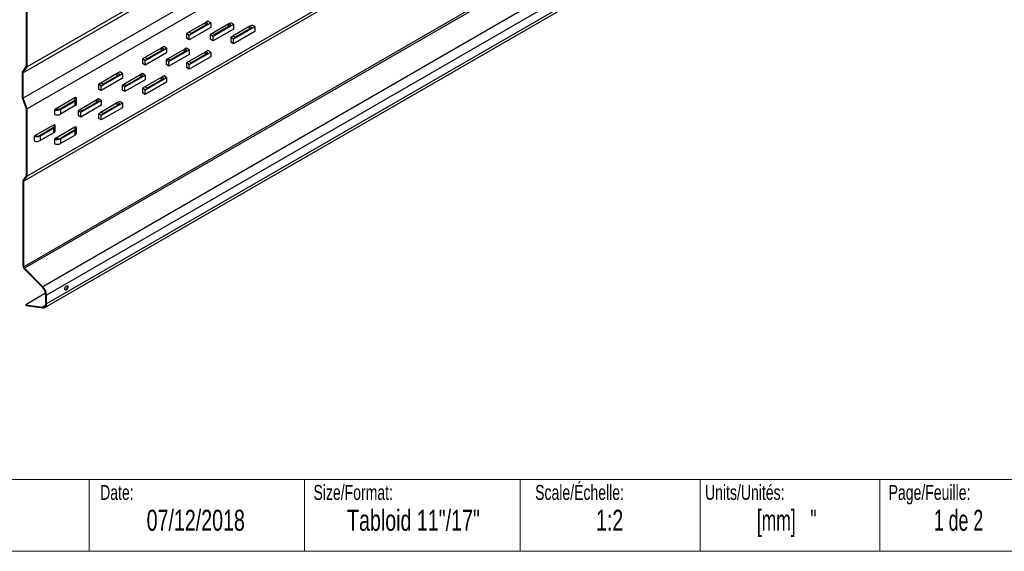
# Model space of a CAD drawing. Header units: inches. Extents: x 0.5 to 17.5, y 0.4 to 10.7.
# Tile 2 of 10: x 7.1 to 14, y 0.5 to 4.2. Entities that reach past the tile are written whole.
import ezdxf

# ---------------------------------------------------------------- set-up
doc = ezdxf.new("R2010")
doc.units = ezdxf.units.IN
doc.header["$MEASUREMENT"] = 0
doc.styles.add('SLDTEXTSTYLE0', font='TXT', dxfattribs={"width": 0.7})
doc.styles.add('SLDTEXTSTYLE1', font='TXT', dxfattribs={"width": 0.633333})
doc.styles.add('SLDTEXTSTYLE2', font='TXT', dxfattribs={"width": 0.625})

msp = doc.modelspace()

# ---------------------------------------------------------------- linework, layer by layer
at = {"color": 7, "linetype": 'Continuous', "lineweight": 25}
for p, q in [((14.24403053, 7.95529483), (7.197131, 3.8872063)), ((14.23938145, 7.9274387), (7.16831387, 3.84539818)), ((14.23938145, 7.75068199), (7.16831387, 3.66864147)), ((14.24403053, 7.66165044), (7.197131, 3.59356191)), ((14.24403053, 7.1934511), (7.197131, 3.12536234)), ((14.24403053, 7.1731429), (7.17311275, 3.09118901)), ((14.24403053, 6.57760963), (7.17311275, 2.49565569)), ((14.24403053, 6.56466728), (7.17770082, 2.48536177)), ((14.24403053, 6.36392244), (7.30413972, 2.35760875)), ((14.24403053, 6.29058203), (7.33013774, 2.29927638)), ((7.31839907, 2.21213275), (14.24403053, 6.21021461)), ((14.24403053, 6.22938284), (7.33013774, 2.23807719)), ((7.19241699, 3.89136885), (7.19241699, 4.34682362)), ((7.197131, 3.8872063), (7.197131, 4.34556094)), ((8.43838892, 4.19555415), (8.32053775, 4.12752018)), ((8.32407336, 4.10779042), (8.47256577, 4.19351316)), ((8.33467997, 4.11935603), (8.45253114, 4.18739019)), ((8.43367492, 4.19283283), (8.43367492, 4.17650472)), ((8.45370955, 4.20439864), (8.43838892, 4.19555415)), ((8.45253114, 4.18739019), (8.43838892, 4.19555415)), ((8.47256577, 4.19351316), (8.45370955, 4.20439864)), ((8.47256577, 4.19351316), (8.47256577, 4.16045077)), ((8.59970221, 4.18661072), (8.48185103, 4.11857675)), ((8.48877929, 4.10080545), (8.63048621, 4.18261107)), ((8.49599325, 4.11041259), (8.61384423, 4.17844676)), ((8.5949882, 4.1838894), (8.5949882, 4.16756128)), ((8.61163018, 4.19349654), (8.59970221, 4.18661072)), ((8.61384423, 4.17844676), (8.59970221, 4.18661072)), ((8.63048621, 4.18261107), (8.61163018, 4.19349654)), ((8.63048621, 4.18261107), (8.63048621, 4.14954868)), ((8.32053775, 4.12752018), (8.30521713, 4.1186757)), ((8.30521713, 4.1186757), (8.30521713, 4.08561331)), ((8.32407336, 4.10779042), (8.30521713, 4.1186757)), ((8.33467997, 4.11935603), (8.32053775, 4.12752018)), ((8.47256577, 4.16045077), (8.32407336, 4.07472783)), ((8.48185103, 4.11857675), (8.46992307, 4.11169093)), ((8.46992307, 4.11169093), (8.46992307, 4.07862834)), ((8.48877929, 4.10080545), (8.46992307, 4.11169093)), ((8.49599325, 4.11041259), (8.48185103, 4.11857675)), ((8.63048621, 4.14954868), (8.48877929, 4.06774306)), ((8.74480178, 4.16830752), (8.6269508, 4.10027335)), ((8.63048621, 4.08054359), (8.77897862, 4.16626633)), ((8.77897862, 4.13320394), (8.63048621, 4.047481)), ((8.64109282, 4.09210939), (8.75894399, 4.16014336)), ((8.74008777, 4.165586), (8.74008777, 4.14925789)), ((8.76012259, 4.17715181), (8.74480178, 4.16830752)), ((8.75894399, 4.16014336), (8.74480178, 4.16830752)), ((8.77897862, 4.16626633), (8.76012259, 4.17715181)), ((8.77897862, 4.16626633), (8.77897862, 4.13320394)), ((8.32407336, 4.07472783), (8.30521713, 4.08561331)), ((8.32407336, 4.07472783), (8.32407336, 4.10779042)), ((8.48877929, 4.06774306), (8.46992307, 4.07862834)), ((8.48877929, 4.06774306), (8.48877929, 4.10080545)), ((8.6269508, 4.10027335), (8.61163018, 4.09142906)), ((8.61163018, 4.09142906), (8.61163018, 4.05836648)), ((8.63048621, 4.08054359), (8.61163018, 4.09142906)), ((8.63048621, 4.047481), (8.61163018, 4.05836648)), ((8.64109282, 4.09210939), (8.6269508, 4.10027335)), ((8.63048621, 4.047481), (8.63048621, 4.08054359)), ((8.13197607, 4.01866583), (8.0141249, 3.95063186)), ((8.01766031, 3.9309019), (8.16615273, 4.01662484)), ((8.16615273, 3.98356225), (8.01766031, 3.89783932)), ((8.02826692, 3.94246771), (8.1461181, 4.01050168)), ((8.12726187, 4.01594451), (8.12726187, 3.9996162)), ((8.1472967, 4.02751012), (8.13197607, 4.01866583)), ((8.1461181, 4.01050168), (8.13197607, 4.01866583)), ((8.16615273, 4.01662484), (8.1472967, 4.02751012)), ((8.16615273, 4.01662484), (8.16615273, 3.98356225)), ((8.29328916, 4.0097224), (8.17543818, 3.94168823)), ((8.18236644, 3.92391713), (8.32407336, 4.00572275)), ((8.32407336, 3.97266016), (8.18236644, 3.89085454)), ((8.18958021, 3.93352427), (8.30743138, 4.00155824)), ((8.28857515, 4.00700088), (8.28857515, 3.99067277)), ((8.30521713, 4.01660822), (8.29328916, 4.0097224)), ((8.30743138, 4.00155824), (8.29328916, 4.0097224)), ((8.32407336, 4.00572275), (8.30521713, 4.01660822)), ((8.43838892, 3.991419), (8.32053775, 3.92338483)), ((8.32407336, 4.00572275), (8.32407336, 3.97266016)), ((8.32407336, 3.90365507), (8.47256577, 3.98937801)), ((8.33467997, 3.91522088), (8.45253114, 3.98325485)), ((8.43367492, 3.98869768), (8.43367492, 3.97236957)), ((8.45370955, 4.00026348), (8.43838892, 3.991419)), ((8.45253114, 3.98325485), (8.43838892, 3.991419)), ((8.47256577, 3.98937801), (8.45370955, 4.00026348)), ((8.47256577, 3.98937801), (8.47256577, 3.95631542)), ((8.0141249, 3.95063186), (7.99880428, 3.94178718)), ((7.99880428, 3.94178718), (7.99880428, 3.90872499)), ((8.01766031, 3.9309019), (7.99880428, 3.94178718)), ((8.01766031, 3.89783932), (7.99880428, 3.90872499)), ((8.02826692, 3.94246771), (8.0141249, 3.95063186)), ((8.01766031, 3.89783932), (8.01766031, 3.9309019)), ((8.17543818, 3.94168823), (8.16351021, 3.93480241)), ((8.16351021, 3.93480241), (8.16351021, 3.90173982)), ((8.18236644, 3.92391713), (8.16351021, 3.93480241)), ((8.18958021, 3.93352427), (8.17543818, 3.94168823)), ((8.18236644, 3.89085454), (8.18236644, 3.92391713)), ((8.32053775, 3.92338483), (8.30521713, 3.91454074)), ((8.30521713, 3.91454074), (8.30521713, 3.88147815)), ((8.32407336, 3.90365507), (8.30521713, 3.91454074)), ((8.33467997, 3.91522088), (8.32053775, 3.92338483)), ((8.47256577, 3.95631542), (8.32407336, 3.87059248)), ((8.32407336, 3.87059248), (8.32407336, 3.90365507)), ((7.16359947, 3.84956073), (7.19241699, 3.89136885)), ((7.16359947, 3.66992156), (7.16359947, 3.84956073)), ((7.16831387, 3.84539818), (7.197131, 3.8872063)), ((7.16831387, 3.66864147), (7.16831387, 3.84539818)), ((7.82556303, 3.84177732), (7.70771185, 3.77374354)), ((7.71124746, 3.75401339), (7.85973987, 3.83973652)), ((7.82084902, 3.839056), (7.82084902, 3.82272769)), ((7.84088365, 3.8506218), (7.82556303, 3.84177732)), ((7.83970524, 3.83361336), (7.82556303, 3.84177732)), ((7.85973987, 3.83973652), (7.84088365, 3.8506218)), ((7.85973987, 3.83973652), (7.85973987, 3.80667393)), ((7.99880428, 3.8397197), (7.98687631, 3.83283388)), ((8.01766031, 3.82883442), (7.99880428, 3.8397197)), ((8.18236644, 3.89085454), (8.16351021, 3.90173982)), ((8.32407336, 3.87059248), (8.30521713, 3.88147815)), ((7.70771185, 3.77374354), (7.69239123, 3.76489906)), ((7.72185407, 3.76557919), (7.70771185, 3.77374354)), ((7.85973987, 3.80667393), (7.71124746, 3.72095119)), ((7.72185407, 3.76557919), (7.83970524, 3.83361336)), ((7.98687631, 3.83283388), (7.86902514, 3.76479972)), ((7.87595339, 3.74702861), (8.01766031, 3.82883442)), ((8.01766031, 3.79577184), (7.87595339, 3.71396603)), ((7.88316736, 3.75663576), (8.00101833, 3.82466992)), ((7.9821623, 3.83011256), (7.9821623, 3.81378425)), ((8.00101833, 3.82466992), (7.98687631, 3.83283388)), ((8.13197607, 3.81453048), (8.0141249, 3.74649671)), ((8.01766031, 3.82883442), (8.01766031, 3.79577184)), ((8.01766031, 3.72676655), (8.16615273, 3.81248969)), ((8.16615273, 3.7794271), (8.01766031, 3.69370436)), ((8.02826692, 3.73833236), (8.1461181, 3.80636652)), ((8.12726187, 3.81180916), (8.12726187, 3.79548125)), ((8.1472967, 3.82337497), (8.13197607, 3.81453048)), ((8.1461181, 3.80636652), (8.13197607, 3.81453048)), ((8.16615273, 3.81248969), (8.1472967, 3.82337497)), ((8.16615273, 3.81248969), (8.16615273, 3.7794271)), ((7.69239123, 3.76489906), (7.69239123, 3.73183647)), ((7.71124746, 3.75401339), (7.69239123, 3.76489906)), ((7.71124746, 3.72095119), (7.69239123, 3.73183647)), ((7.71124746, 3.72095119), (7.71124746, 3.75401339)), ((7.86902514, 3.76479972), (7.85709717, 3.75791389)), ((7.85709717, 3.75791389), (7.85709717, 3.7248517)), ((7.87595339, 3.74702861), (7.85709717, 3.75791389)), ((7.87595339, 3.71396603), (7.85709717, 3.7248517)), ((7.88316736, 3.75663576), (7.86902514, 3.76479972)), ((7.87595339, 3.71396603), (7.87595339, 3.74702861)), ((8.0141249, 3.74649671), (7.99880428, 3.73765222)), ((7.99880428, 3.73765222), (7.99880428, 3.70458964)), ((8.01766031, 3.72676655), (7.99880428, 3.73765222)), ((8.01766031, 3.69370436), (7.99880428, 3.70458964)), ((8.02826692, 3.73833236), (8.0141249, 3.74649671)), ((8.01766031, 3.69370436), (8.01766031, 3.72676655)), ((7.19241699, 3.594842), (7.16359947, 3.66992156)), ((7.197131, 3.59356191), (7.16831387, 3.66864147)), ((7.52810202, 3.67005688), (7.39234716, 3.59168694)), ((7.41544122, 3.58869067), (7.5332922, 3.65672484)), ((7.42792847, 3.59045691), (7.53023296, 3.64951596)), ((7.52776703, 3.66733556), (7.52776703, 3.65353537)), ((7.5344708, 3.67373328), (7.52810202, 3.67005688)), ((7.53023296, 3.61645338), (7.53023296, 3.64951596)), ((7.53999596, 3.63006037), (7.53999596, 3.66312295)), ((7.68046326, 3.65594536), (7.56261229, 3.58791159)), ((7.56954054, 3.5701401), (7.71124746, 3.65194591)), ((7.57675431, 3.57974724), (7.69460548, 3.64778141)), ((7.67574925, 3.65322404), (7.67574925, 3.63689613)), ((7.69239123, 3.66283119), (7.68046326, 3.65594536)), ((7.69460548, 3.64778141), (7.68046326, 3.65594536)), ((7.71124746, 3.65194591), (7.69239123, 3.66283119)), ((7.82556303, 3.63764197), (7.70771185, 3.56960819)), ((7.71124746, 3.65194591), (7.71124746, 3.61888332)), ((7.71124746, 3.54987843), (7.85973987, 3.63560117)), ((7.82084902, 3.63492065), (7.82084902, 3.61859273)), ((7.84088365, 3.64648645), (7.82556303, 3.63764197)), ((7.83970524, 3.62947801), (7.82556303, 3.63764197)), ((7.85973987, 3.63560117), (7.84088365, 3.64648645)), ((7.85973987, 3.63560117), (7.85973987, 3.60253859)), ((7.19241699, 3.12954249), (7.19241699, 3.594842)), ((7.197131, 3.12536234), (7.197131, 3.59356191)), ((7.39234716, 3.59168694), (7.38597838, 3.58801054)), ((7.38597838, 3.58801054), (7.38597838, 3.55494795)), ((7.53023296, 3.61645338), (7.42792847, 3.55739432)), ((7.42792847, 3.59045691), (7.42792847, 3.55739432)), ((7.56261229, 3.58791159), (7.55068432, 3.58102577)), ((7.55068432, 3.58102577), (7.55068432, 3.54796318)), ((7.56954054, 3.5701401), (7.55068432, 3.58102577)), ((7.57675431, 3.57974724), (7.56261229, 3.58791159)), ((7.71124746, 3.61888332), (7.56954054, 3.53707751)), ((7.56954054, 3.53707751), (7.56954054, 3.5701401)), ((7.70771185, 3.56960819), (7.69239123, 3.56076371)), ((7.72185407, 3.56144423), (7.70771185, 3.56960819)), ((7.85973987, 3.60253859), (7.71124746, 3.51681584)), ((7.72185407, 3.56144423), (7.83970524, 3.62947801)), ((7.56954054, 3.53707751), (7.55068432, 3.54796318)), ((7.69239123, 3.56076371), (7.69239123, 3.52770112)), ((7.71124746, 3.54987843), (7.69239123, 3.56076371)), ((7.71124746, 3.51681584), (7.69239123, 3.52770112)), ((7.71124746, 3.51681584), (7.71124746, 3.54987843)), ((7.38300245, 3.48422493), (7.24724739, 3.40585538)), ((7.27034146, 3.40285911), (7.38819243, 3.47089289)), ((7.28622156, 3.40658362), (7.38174035, 3.46172574)), ((7.38174035, 3.42866315), (7.28622156, 3.37352104)), ((7.38174035, 3.42866315), (7.38174035, 3.46172574)), ((7.38266727, 3.48150361), (7.38266727, 3.46770341)), ((7.38597838, 3.48594306), (7.38300245, 3.48422493)), ((7.39150354, 3.44226975), (7.39150354, 3.47533234)), ((7.52810202, 3.46592153), (7.39234716, 3.38755198)), ((7.41544122, 3.38455572), (7.5332922, 3.45258949)), ((7.42792847, 3.38632156), (7.53023296, 3.44538101)), ((7.52776703, 3.46320021), (7.52776703, 3.44940002)), ((7.5344708, 3.46959833), (7.52810202, 3.46592153)), ((7.53023296, 3.41231842), (7.53023296, 3.44538101)), ((7.53999596, 3.42592502), (7.53999596, 3.4589876)), ((7.24724739, 3.40585538), (7.24427146, 3.40413725)), ((7.24427146, 3.40413725), (7.24427146, 3.37107466)), ((7.28622156, 3.40658362), (7.28622156, 3.37352104)), ((7.39234716, 3.38755198), (7.38597838, 3.38387519)), ((7.38597838, 3.38387519), (7.38597838, 3.350813)), ((7.53023296, 3.41231842), (7.42792847, 3.35325937)), ((7.42792847, 3.38632156), (7.42792847, 3.35325937)), ((7.16839874, 3.09536916), (7.19241699, 3.12954249)), ((7.16839874, 2.49837701), (7.16839874, 3.09536916)), ((7.17311275, 3.09118901), (7.197131, 3.12536234)), ((7.17311275, 2.49565569), (7.17311275, 3.09118901)), ((7.30248416, 2.35346733), (7.17604527, 2.48122073)), ((7.30413972, 2.35760875), (7.17770082, 2.48536177)), ((7.32455861, 2.31147186), (7.18755984, 2.23238424)), ((7.32542374, 2.24079851), (7.32542374, 2.30199809)), ((7.33013774, 2.23807719), (7.33013774, 2.29927638)), ((7.18921539, 2.22633187), (7.18755984, 2.23238424)), ((7.18755984, 2.23238424), (7.30248416, 2.21581462)), ((7.18921539, 2.22633187), (7.30413972, 2.20976186))]:
    msp.add_line(p, q, dxfattribs=at)
at = {"color": 8, "linetype": 'Continuous', "lineweight": 25}
msp.add_line((7.32316979, 2.22775628), (7.30248416, 2.21581462), dxfattribs=at)
at = {"color": 7, "linetype": 'Continuous', "lineweight": 18}
for p, q in [((0.7512516, 1.01707317), (14.1262516, 1.01707317)), ((7.6262516, 1.01707317), (7.6262516, 0.51707317)), ((9.1262516, 1.01707317), (9.1262516, 0.51707317)), ((10.6262516, 1.01707317), (10.6262516, 0.51707317)), ((11.8762516, 1.01707317), (11.8762516, 0.51707317)), ((13.1262516, 1.01707317), (13.1262516, 0.51707317)), ((14.2512516, 0.51707317), (0.6262516, 0.51707317))]:
    msp.add_line(p, q, dxfattribs=at)
at = {"color": 7, "linetype": 'Continuous', "lineweight": 25, "flags": 128}
for points in [[(7.53023296, 3.64951596), (7.5339035, 3.65203273), (7.53677774, 3.65487373), (7.5387718, 3.65795565), (7.5398272, 3.66118893), (7.53991324, 3.66447853), (7.53902719, 3.66772823), (7.53719525, 3.67084379), (7.5344708, 3.67373328)], [(7.38174035, 3.46172574), (7.38541088, 3.46424212), (7.38828552, 3.46708312), (7.39027938, 3.47016504), (7.39133497, 3.47339832), (7.39142063, 3.47668791), (7.39053477, 3.47993801), (7.38870283, 3.48305317), (7.38597838, 3.48594306)], [(7.53023296, 3.44538101), (7.5339035, 3.44789739), (7.53677774, 3.45073838), (7.5387718, 3.4538203), (7.5398272, 3.45705358), (7.53991324, 3.46034318), (7.53902719, 3.46359328), (7.53719525, 3.46670844), (7.5344708, 3.46959833)], [(7.45755714, 2.33702677), (7.45665994, 2.34171692), (7.45755714, 2.34744272), (7.46011185, 2.35333239), (7.46393531, 2.35848992), (7.46844516, 2.36212916), (7.47295501, 2.36369672), (7.47677847, 2.36295401), (7.47933318, 2.36001367), (7.48023037, 2.35532352), (7.47933318, 2.34959772), (7.47677847, 2.34370804), (7.47295501, 2.33855052), (7.46844516, 2.33491127), (7.46393531, 2.33334372), (7.46011185, 2.33408643), (7.45755714, 2.33702677)], [(7.47408061, 2.36372566), (7.47461917, 2.36273499), (7.47551637, 2.35804484), (7.47461917, 2.35231904), (7.47206446, 2.34642936), (7.468241, 2.34127223), (7.46373115, 2.33763259), (7.4592213, 2.33606504), (7.4580957, 2.3360361)], [(7.30248416, 2.21581462), (7.30733779, 2.21561438), (7.31179602, 2.21645838), (7.31575636, 2.21832748), (7.31912809, 2.22117904), (7.32183455, 2.22494735), (7.32381316, 2.22954638), (7.32501855, 2.2348709), (7.32542374, 2.24079851)], [(7.30413972, 2.20976186), (7.30964024, 2.20953502), (7.31469294, 2.21049166), (7.31918128, 2.2126099), (7.32300279, 2.21584161), (7.32606984, 2.22011249), (7.32831245, 2.22532477), (7.32967858, 2.23135915), (7.33013774, 2.23807719)]]:
    msp.add_lwpolyline(points, dxfattribs=at)
at = {"color": 7, "linetype": 'Continuous', "lineweight": 25}
for centre, radius, start, end in [((7.54127266, 3.66750794), 0.01341503, 169.046825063, 233.495222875), ((7.52328527, 3.6317443), 0.01679532, 294.43548867, 354.245724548), ((7.4041715, 3.63693791), 0.05220036, 249.602889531, 297.072099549), ((7.39716193, 3.53829916), 0.05360445, 70.06198936, 95.153271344), ((7.40417137, 3.60387744), 0.0522023, 249.603824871, 297.071164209), ((7.37479455, 3.44395301), 0.01679356, 294.431110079, 354.247455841), ((7.39617318, 3.4816759), 0.01341513, 169.046559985, 233.494028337), ((7.54127271, 3.46337261), 0.01341507, 169.046945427, 233.495102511), ((7.52328589, 3.42760894), 0.0167947, 294.434106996, 354.2455461), ((7.2624646, 3.45306431), 0.05220007, 249.602751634, 297.072237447), ((7.26246448, 3.42000384), 0.05220201, 249.603686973, 297.071302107), ((7.25206067, 3.35245608), 0.05361579, 70.064686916, 95.150573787), ((7.40417137, 3.43280468), 0.0522023, 249.603824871, 297.071164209), ((7.39716034, 3.33415195), 0.05361651, 70.064858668, 95.150402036), ((7.4041717, 3.39973683), 0.05219712, 249.601325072, 297.073664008), ((7.19440919, 2.49968766), 0.02604345, 182.884654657, 225.160245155), ((7.18871918, 2.49644215), 0.01562623, 182.884886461, 225.160818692), ((7.24738979, 2.2980654), 0.07813298, 2.885101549, 45.159474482), ((7.24169748, 2.29481932), 0.08855251, 2.88505298, 45.158847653)]:
    msp.add_arc(centre, radius, start, end, dxfattribs=at)

# ---------------------------------------------------------------- texts
at = {"color": 7, "linetype": 'Continuous', "lineweight": 0}
for s, insert, char_height, attachment_point, style in [('Drawn by/Dessiné par:', (6.03329934, 0.97867855), 0.1041666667, 1, 'SLDTEXTSTYLE0'), ('Date:', (7.70350905, 0.97867855), 0.104166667, 1, 'SLDTEXTSTYLE0'), ('Size/Format:', (9.18750927, 0.97867855), 0.1041666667, 1, 'SLDTEXTSTYLE0'), ('Scale/Échelle:', (10.72938767, 0.97867855), 0.1041666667, 1, 'SLDTEXTSTYLE0'), ('Units/Unités:', (11.91111672, 0.97867855), 0.1041666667, 1, 'SLDTEXTSTYLE0'), ('Page/Feuille:', (13.18799756, 0.97867855), 0.1041666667, 1, 'SLDTEXTSTYLE0'), ('07/12/2018', (8.36878578, 0.80596202), 0.145833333, 2, 'SLDTEXTSTYLE0'), ('Tabloid 11"/17"', (9.88310669, 0.80596202), 0.1458333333, 2, 'SLDTEXTSTYLE0'), ('1:2', (11.24744214, 0.80596202), 0.145833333, 2, 'SLDTEXTSTYLE0'), ('[mm]   "', (12.47899807, 0.80596202), 0.145833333, 2, 'SLDTEXTSTYLE2'), ('1 de 2', (13.67421983, 0.80596202), 0.145833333, 2, 'SLDTEXTSTYLE1')]:
    msp.add_mtext(s, dxfattribs=dict(at, insert=insert, char_height=char_height, attachment_point=attachment_point, style=style))

doc.saveas('drawing.dxf')
